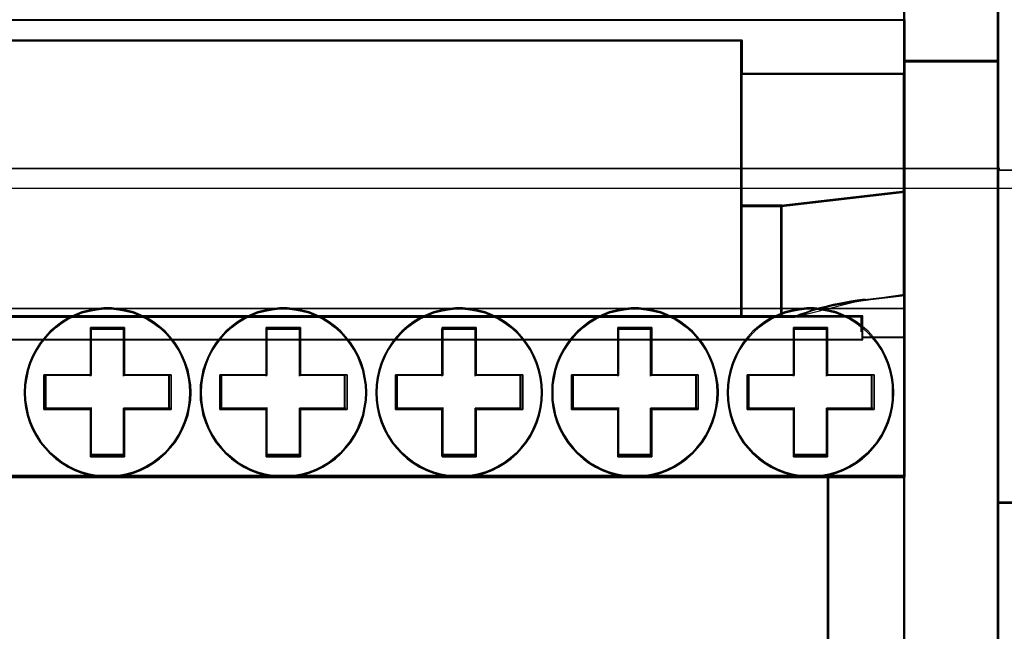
# Model space of a CAD drawing. Header units: millimetres. Extents: x 203 to 3426, y 719 to 2381.
# Tile 150 of 185: x 3364.9 to 3369.24, y 2292.09 to 2294.78. Entities that reach past the tile are written whole.
import ezdxf

# ---------------------------------------------------------------- set-up
doc = ezdxf.new("R2010")
doc.units = ezdxf.units.MM
doc.layers.add('45', color=7, linetype='Continuous')
doc.layers.add('E_Legrand_obudowy', color=7, linetype='Continuous')

# ---------------------------------------------------------------- blocks, each defined once
blk = doc.blocks.new('XL3 160 wnękowa 6x24M')
at = {"layer": 'E_Legrand_obudowy'}
blk.add_lwpolyline([(-215.641, -325.091), (215.545, -325.091), (215.545, -370.033), (-215.641, -370.033), (-215.641, -325.091)], dxfattribs=at)
blk = doc.blocks.new('BR 4P-10 125A (400408)')
at = {"layer": '45', "color": 59}
for points in [[(101.685, 27.089), (105.727, 27.089), (105.727, 44.173), (105.727, 47.987), (101.685, 47.987), (101.685, 44.173), (101.685, 37.312), (101.685, 36.039), (101.685, 28.915), (101.685, 28.821), (101.685, 27.089)], [(101.714, 27.118), (105.699, 27.118), (105.699, 44.155), (105.699, 47.958), (101.714, 47.958), (101.714, 44.155), (101.714, 37.313), (101.714, 36.043), (101.714, 28.939), (101.714, 28.845), (101.714, 27.118)], [(4.083, 26.569), (11.019, 26.569), (11.019, 27.783), (11.019, 27.993), (94.814, 27.993), (94.814, 27.783), (94.814, 26.569), (101.73, 26.569), (101.73, 22.338), (101.743, 22.338), (101.743, 23.728), (101.743, 27.132), (101.743, 28.875), (4.017, 28.875), (4.017, 27.132), (4.017, 23.728), (4.017, 22.338), (4.083, 22.338), (4.083, 26.569)], [(4.112, 26.56), (11.043, 26.56), (11.043, 27.763), (11.043, 27.972), (94.791, 27.972), (94.791, 27.763), (94.791, 26.56), (101.703, 26.56), (101.703, 22.365), (101.716, 22.365), (101.716, 23.743), (101.716, 27.118), (101.716, 28.846), (4.046, 28.846), (4.046, 27.118), (4.046, 23.743), (4.046, 22.365), (4.112, 22.365), (4.112, 26.56)], [(11.015, 20.95), (11.015, 16.33), (11.015, 16.229), (94.818, 16.229), (94.818, 16.33), (94.818, 20.95), (94.818, 21.659), (94.818, 23.01), (94.818, 26.583), (94.818, 27.792), (94.818, 28.002), (11.015, 28.002), (11.015, 27.792), (11.015, 26.583), (11.015, 23.01), (11.015, 21.659), (11.015, 20.95)], [(11.044, 20.956), (11.044, 16.358), (11.044, 16.257), (94.791, 16.257), (94.791, 16.358), (94.791, 20.956), (94.791, 21.661), (94.791, 23.006), (94.791, 26.561), (94.791, 27.764), (94.791, 27.973), (11.044, 27.973), (11.044, 27.764), (11.044, 26.561), (11.044, 23.006), (11.044, 21.661), (11.044, 20.956)], [(101.685, -27.073), (105.727, -27.073), (105.727, -23.709), (105.727, -21.422), (105.727, 21.482), (105.727, 23.769), (105.727, 27.147), (101.685, 27.147), (101.685, 23.769), (101.685, 22.39), (101.685, 21.482), (101.685, 15.4), (101.685, 9.473), (101.685, -3.505), (101.685, -10.502), (101.685, -16.429), (101.685, -21.422), (101.685, -23.628), (101.685, -23.709), (101.685, -26.07), (101.685, -27.073)], [(101.714, -27.044), (105.699, -27.044), (105.699, -23.684), (105.699, -21.399), (105.699, 21.461), (105.699, 23.746), (105.699, 27.12), (101.714, 27.12), (101.714, 23.746), (101.714, 22.368), (101.714, 21.461), (101.714, 15.385), (101.714, 9.464), (101.714, -3.501), (101.714, -10.491), (101.714, -16.412), (101.714, -21.399), (101.714, -23.603), (101.714, -23.684), (101.714, -26.043), (101.714, -27.044)], [(96.473, 20.926), (101.73, 21.537), (101.73, 22.352), (101.73, 26.59), (94.761, 26.59), (94.761, 22.997), (94.761, 21.639), (94.761, 20.926), (96.473, 20.926)], [(96.488, 20.955), (101.702, 21.56), (101.702, 22.366), (101.702, 26.561), (94.789, 26.561), (94.789, 23.005), (94.789, 21.661), (94.789, 20.955), (96.488, 20.955)], [(98.057, 16.581), (97.762, 16.499), (97.508, 16.404), (97.254, 16.323), (97.04, 16.235), (99.916, 16.235), (99.916, 15.605), (99.916, 15.354), (101.743, 15.354), (101.743, 21.48), (101.743, 22.395), (101.729, 22.395), (101.729, 21.582), (101.729, 17.143), (100.03, 16.946), (99.682, 16.899), (99.341, 16.845), (99, 16.784), (98.672, 16.73), (98.358, 16.648), (98.057, 16.581)], [(98.073, 16.599), (97.782, 16.519), (97.531, 16.424), (97.28, 16.344), (97.068, 16.256), (99.911, 16.256), (99.911, 15.631), (99.911, 15.383), (101.716, 15.383), (101.716, 21.459), (101.716, 22.367), (101.703, 22.367), (101.703, 21.56), (101.703, 17.157), (100.024, 16.962), (99.68, 16.915), (99.343, 16.861), (99.005, 16.801), (98.681, 16.747), (98.371, 16.666), (98.073, 16.599)], [(97.769, 16.494), (98.063, 16.575), (98.363, 16.643), (98.677, 16.725), (99.005, 16.779), (99.345, 16.84), (99.686, 16.894), (100.033, 16.942), (101.73, 17.139), (101.73, 21.589), (96.459, 20.977), (96.459, 16.229), (97.047, 16.229), (97.261, 16.317), (97.515, 16.398), (97.769, 16.494)], [(97.782, 16.519), (98.073, 16.6), (98.37, 16.667), (98.681, 16.748), (99.005, 16.802), (99.342, 16.862), (99.679, 16.916), (100.023, 16.963), (101.702, 17.158), (101.702, 21.56), (96.486, 20.955), (96.486, 16.257), (97.068, 16.257), (97.279, 16.345), (97.531, 16.425), (97.782, 16.519)], [(96.517, 16.229), (96.517, 20.985), (94.761, 20.985), (94.761, 16.331), (94.761, 16.229), (96.517, 16.229)], [(96.488, 16.257), (96.488, 20.956), (94.789, 20.956), (94.789, 16.358), (94.789, 16.257), (96.488, 16.257)], [(4.017, 9.433), (101.743, 9.433), (101.743, 16.597), (99.938, 16.597), (5.822, 16.597), (4.017, 16.597), (4.017, 9.433)], [(64.637, 11.446), (64.786, 11.164), (64.954, 10.896), (65.164, 10.642), (65.38, 10.409), (65.623, 10.196), (65.872, 10.004), (66.142, 9.839), (66.433, 9.695), (66.73, 9.585), (67.04, 9.502), (67.344, 9.441), (67.668, 9.406), (67.985, 9.406), (68.309, 9.441), (68.613, 9.502), (68.924, 9.585), (69.221, 9.695), (69.504, 9.839), (69.781, 10.004), (70.031, 10.196), (70.274, 10.409), (70.49, 10.642), (70.699, 10.896), (70.868, 11.164), (71.016, 11.446), (71.145, 11.748), (71.246, 12.057), (71.313, 12.373), (71.361, 12.689), (71.374, 13.011), (71.361, 13.341), (71.313, 13.65), (71.246, 13.966), (71.145, 14.282), (71.016, 14.584), (70.868, 14.866), (70.699, 15.126), (70.49, 15.387), (70.274, 15.621), (70.031, 15.827), (69.781, 16.026), (69.504, 16.191), (69.221, 16.328), (68.924, 16.445), (68.613, 16.527), (68.309, 16.582), (67.985, 16.617), (67.668, 16.617), (67.344, 16.582), (67.04, 16.527), (66.73, 16.445), (66.433, 16.328), (66.142, 16.191), (65.872, 16.026), (65.623, 15.827), (65.38, 15.621), (65.164, 15.387), (64.954, 15.126), (64.786, 14.866), (64.637, 14.584), (64.509, 14.282), (64.408, 13.966), (64.34, 13.65), (64.293, 13.341), (64.279, 13.011), (64.293, 12.689), (64.34, 12.373), (64.408, 12.057), (64.509, 11.748), (64.637, 11.446)], [(70.828, 11.188), (70.661, 10.924), (70.455, 10.673), (70.242, 10.443), (70.002, 10.232), (69.755, 10.043), (69.482, 9.88), (69.202, 9.738), (68.909, 9.629), (68.603, 9.548), (68.303, 9.487), (67.983, 9.453), (67.67, 9.453), (67.35, 9.487), (67.051, 9.548), (66.744, 9.629), (66.451, 9.738), (66.165, 9.88), (65.898, 10.043), (65.652, 10.232), (65.412, 10.443), (65.199, 10.673), (64.992, 10.924), (64.826, 11.188), (64.679, 11.466), (64.552, 11.764), (64.452, 12.069), (64.386, 12.381), (64.339, 12.693), (64.326, 13.011), (64.339, 13.337), (64.386, 13.642), (64.452, 13.954), (64.552, 14.265), (64.679, 14.564), (64.826, 14.842), (64.992, 15.099), (65.199, 15.357), (65.412, 15.587), (65.652, 15.79), (65.898, 15.987), (66.165, 16.15), (66.451, 16.285), (66.744, 16.4), (67.051, 16.482), (67.35, 16.536), (67.67, 16.57), (67.983, 16.57), (68.303, 16.536), (68.603, 16.482), (68.909, 16.4), (69.202, 16.285), (69.482, 16.15), (69.755, 15.987), (70.002, 15.79), (70.242, 15.587), (70.455, 15.357), (70.661, 15.099), (70.828, 14.842), (70.975, 14.564), (71.101, 14.265), (71.201, 13.954), (71.268, 13.642), (71.314, 13.337), (71.328, 13.011), (71.314, 12.693), (71.268, 12.381), (71.201, 12.069), (71.101, 11.764), (70.975, 11.466), (70.828, 11.188)], [(72.11, 11.446), (72.259, 11.164), (72.434, 10.896), (72.637, 10.642), (72.853, 10.409), (73.096, 10.196), (73.346, 10.004), (73.623, 9.839), (73.906, 9.695), (74.203, 9.585), (74.514, 9.502), (74.824, 9.441), (75.141, 9.406), (75.465, 9.406), (75.783, 9.441), (76.093, 9.502), (76.397, 9.585), (76.694, 9.695), (76.984, 9.839), (77.254, 10.004), (77.511, 10.196), (77.747, 10.409), (77.963, 10.642), (78.172, 10.896), (78.341, 11.164), (78.489, 11.446), (78.618, 11.748), (78.719, 12.057), (78.786, 12.373), (78.834, 12.689), (78.847, 13.011), (78.834, 13.341), (78.786, 13.65), (78.719, 13.966), (78.618, 14.282), (78.489, 14.584), (78.341, 14.866), (78.172, 15.126), (77.963, 15.387), (77.747, 15.621), (77.511, 15.827), (77.254, 16.026), (76.984, 16.191), (76.694, 16.328), (76.397, 16.445), (76.093, 16.527), (75.783, 16.582), (75.465, 16.617), (75.141, 16.617), (74.824, 16.582), (74.514, 16.527), (74.203, 16.445), (73.906, 16.328), (73.623, 16.191), (73.346, 16.026), (73.096, 15.827), (72.853, 15.621), (72.637, 15.387), (72.434, 15.126), (72.259, 14.866), (72.11, 14.584), (71.989, 14.282), (71.881, 13.966), (71.813, 13.65), (71.766, 13.341), (71.759, 13.011), (71.766, 12.689), (71.813, 12.373), (71.881, 12.057), (71.989, 11.748), (72.11, 11.446)], [(78.134, 10.924), (77.928, 10.673), (77.715, 10.443), (77.482, 10.232), (77.229, 10.043), (76.962, 9.88), (76.676, 9.738), (76.383, 9.629), (76.083, 9.548), (75.776, 9.487), (75.463, 9.453), (75.143, 9.453), (74.83, 9.487), (74.524, 9.548), (74.218, 9.629), (73.924, 9.738), (73.645, 9.88), (73.371, 10.043), (73.125, 10.232), (72.885, 10.443), (72.672, 10.673), (72.472, 10.924), (72.299, 11.188), (72.152, 11.466), (72.033, 11.764), (71.926, 12.069), (71.859, 12.381), (71.813, 12.693), (71.806, 13.011), (71.813, 13.337), (71.859, 13.642), (71.926, 13.954), (72.033, 14.265), (72.152, 14.564), (72.299, 14.842), (72.472, 15.099), (72.672, 15.357), (72.885, 15.587), (73.125, 15.79), (73.371, 15.987), (73.645, 16.15), (73.924, 16.285), (74.218, 16.4), (74.524, 16.482), (74.83, 16.536), (75.143, 16.57), (75.463, 16.57), (75.776, 16.536), (76.083, 16.482), (76.383, 16.4), (76.676, 16.285), (76.962, 16.15), (77.229, 15.987), (77.482, 15.79), (77.715, 15.587), (77.928, 15.357), (78.134, 15.099), (78.301, 14.842), (78.448, 14.564), (78.574, 14.265), (78.674, 13.954), (78.741, 13.642), (78.787, 13.337), (78.801, 13.011), (78.787, 12.693), (78.741, 12.381), (78.674, 12.069), (78.574, 11.764), (78.448, 11.466), (78.301, 11.188), (78.134, 10.924)], [(79.59, 11.446), (79.739, 11.164), (79.907, 10.896), (80.117, 10.642), (80.333, 10.409), (80.569, 10.196), (80.826, 10.004), (81.096, 9.839), (81.386, 9.695), (81.683, 9.585), (81.987, 9.502), (82.297, 9.441), (82.621, 9.406), (82.938, 9.406), (83.256, 9.441), (83.566, 9.502), (83.877, 9.585), (84.174, 9.695), (84.457, 9.839), (84.734, 10.004), (84.984, 10.196), (85.227, 10.409), (85.443, 10.642), (85.645, 10.896), (85.821, 11.164), (85.969, 11.446), (86.091, 11.748), (86.199, 12.057), (86.266, 12.373), (86.313, 12.689), (86.32, 13.011), (86.313, 13.341), (86.266, 13.65), (86.199, 13.966), (86.091, 14.282), (85.969, 14.584), (85.821, 14.866), (85.645, 15.126), (85.443, 15.387), (85.227, 15.621), (84.984, 15.827), (84.734, 16.026), (84.457, 16.191), (84.174, 16.328), (83.877, 16.445), (83.566, 16.527), (83.256, 16.582), (82.938, 16.617), (82.621, 16.617), (82.297, 16.582), (81.987, 16.527), (81.683, 16.445), (81.386, 16.328), (81.096, 16.191), (80.826, 16.026), (80.569, 15.827), (80.333, 15.621), (80.117, 15.387), (79.907, 15.126), (79.739, 14.866), (79.59, 14.584), (79.462, 14.282), (79.361, 13.966), (79.293, 13.65), (79.246, 13.341), (79.232, 13.011), (79.246, 12.689), (79.293, 12.373), (79.361, 12.057), (79.462, 11.748), (79.59, 11.446)], [(85.609, 10.924), (85.409, 10.673), (85.196, 10.443), (84.956, 10.232), (84.71, 10.043), (84.436, 9.88), (84.157, 9.738), (83.863, 9.629), (83.557, 9.548), (83.25, 9.487), (82.937, 9.453), (82.624, 9.453), (82.304, 9.487), (81.998, 9.548), (81.698, 9.629), (81.405, 9.738), (81.118, 9.88), (80.852, 10.043), (80.598, 10.232), (80.365, 10.443), (80.152, 10.673), (79.945, 10.924), (79.779, 11.188), (79.632, 11.466), (79.506, 11.764), (79.406, 12.069), (79.339, 12.381), (79.292, 12.693), (79.279, 13.011), (79.292, 13.337), (79.339, 13.642), (79.406, 13.954), (79.506, 14.265), (79.632, 14.564), (79.779, 14.842), (79.945, 15.099), (80.152, 15.357), (80.365, 15.587), (80.598, 15.79), (80.852, 15.987), (81.118, 16.15), (81.405, 16.285), (81.698, 16.4), (81.998, 16.482), (82.304, 16.536), (82.624, 16.57), (82.937, 16.57), (83.25, 16.536), (83.557, 16.482), (83.863, 16.4), (84.157, 16.285), (84.436, 16.15), (84.71, 15.987), (84.956, 15.79), (85.196, 15.587), (85.409, 15.357), (85.609, 15.099), (85.782, 14.842), (85.929, 14.564), (86.049, 14.265), (86.156, 13.954), (86.222, 13.642), (86.269, 13.337), (86.275, 13.011), (86.269, 12.693), (86.222, 12.381), (86.156, 12.069), (86.049, 11.764), (85.929, 11.466), (85.782, 11.188), (85.609, 10.924)], [(87.064, 11.446), (87.212, 11.164), (87.388, 10.896), (87.59, 10.642), (87.806, 10.409), (88.049, 10.196), (88.299, 10.004), (88.576, 9.839), (88.859, 9.695), (89.156, 9.585), (89.467, 9.502), (89.77, 9.441), (90.094, 9.406), (90.412, 9.406), (90.736, 9.441), (91.04, 9.502), (91.35, 9.585), (91.647, 9.695), (91.937, 9.839), (92.207, 10.004), (92.457, 10.196), (92.7, 10.409), (92.916, 10.642), (93.125, 10.896), (93.294, 11.164), (93.443, 11.446), (93.571, 11.748), (93.672, 12.057), (93.74, 12.373), (93.787, 12.689), (93.8, 13.011), (93.787, 13.341), (93.74, 13.65), (93.672, 13.966), (93.571, 14.282), (93.443, 14.584), (93.294, 14.866), (93.125, 15.126), (92.916, 15.387), (92.7, 15.621), (92.457, 15.827), (92.207, 16.026), (91.937, 16.191), (91.647, 16.328), (91.35, 16.445), (91.04, 16.527), (90.736, 16.582), (90.412, 16.617), (90.094, 16.617), (89.77, 16.582), (89.467, 16.527), (89.156, 16.445), (88.859, 16.328), (88.576, 16.191), (88.299, 16.026), (88.049, 15.827), (87.806, 15.621), (87.59, 15.387), (87.388, 15.126), (87.212, 14.866), (87.064, 14.584), (86.935, 14.282), (86.834, 13.966), (86.767, 13.65), (86.719, 13.341), (86.713, 13.011), (86.719, 12.689), (86.767, 12.373), (86.834, 12.057), (86.935, 11.748), (87.064, 11.446)], [(92.668, 10.443), (92.428, 10.232), (92.182, 10.043), (91.915, 9.88), (91.629, 9.738), (91.336, 9.629), (91.029, 9.548), (90.729, 9.487), (90.41, 9.453), (90.097, 9.453), (89.777, 9.487), (89.477, 9.548), (89.171, 9.629), (88.878, 9.738), (88.598, 9.88), (88.325, 10.043), (88.078, 10.232), (87.838, 10.443), (87.625, 10.673), (87.425, 10.924), (87.252, 11.188), (87.106, 11.466), (86.979, 11.764), (86.879, 12.069), (86.812, 12.381), (86.766, 12.693), (86.759, 13.011), (86.766, 13.337), (86.812, 13.642), (86.879, 13.954), (86.979, 14.265), (87.106, 14.564), (87.252, 14.842), (87.425, 15.099), (87.625, 15.357), (87.838, 15.587), (88.078, 15.79), (88.325, 15.987), (88.598, 16.15), (88.878, 16.285), (89.171, 16.4), (89.477, 16.482), (89.777, 16.536), (90.097, 16.57), (90.41, 16.57), (90.729, 16.536), (91.029, 16.482), (91.336, 16.4), (91.629, 16.285), (91.915, 16.15), (92.182, 15.987), (92.428, 15.79), (92.668, 15.587), (92.881, 15.357), (93.088, 15.099), (93.254, 14.842), (93.401, 14.564), (93.527, 14.265), (93.627, 13.954), (93.694, 13.642), (93.74, 13.337), (93.754, 13.011), (93.74, 12.693), (93.694, 12.381), (93.627, 12.069), (93.527, 11.764), (93.401, 11.466), (93.254, 11.188), (93.088, 10.924), (92.881, 10.673), (92.668, 10.443)], [(94.531, 11.446), (94.679, 11.164), (94.848, 10.896), (95.057, 10.642), (95.273, 10.409), (95.51, 10.196), (95.766, 10.004), (96.036, 9.839), (96.326, 9.695), (96.623, 9.585), (96.927, 9.502), (97.238, 9.441), (97.562, 9.406), (97.879, 9.406), (98.196, 9.441), (98.507, 9.502), (98.817, 9.585), (99.114, 9.695), (99.398, 9.839), (99.675, 10.004), (99.924, 10.196), (100.167, 10.409), (100.383, 10.642), (100.586, 10.896), (100.761, 11.164), (100.91, 11.446), (101.031, 11.748), (101.139, 12.057), (101.207, 12.373), (101.254, 12.689), (101.261, 13.011), (101.254, 13.341), (101.207, 13.65), (101.139, 13.966), (101.031, 14.282), (100.91, 14.584), (100.761, 14.866), (100.586, 15.126), (100.383, 15.387), (100.167, 15.621), (99.924, 15.827), (99.675, 16.026), (99.398, 16.191), (99.114, 16.328), (98.817, 16.445), (98.507, 16.527), (98.196, 16.582), (97.879, 16.617), (97.562, 16.617), (97.238, 16.582), (96.927, 16.527), (96.623, 16.445), (96.326, 16.328), (96.036, 16.191), (95.766, 16.026), (95.51, 15.827), (95.273, 15.621), (95.057, 15.387), (94.848, 15.126), (94.679, 14.866), (94.531, 14.584), (94.403, 14.282), (94.301, 13.966), (94.234, 13.65), (94.187, 13.341), (94.173, 13.011), (94.187, 12.689), (94.234, 12.373), (94.301, 12.057), (94.403, 11.748), (94.531, 11.446)], [(101.161, 12.381), (101.094, 12.069), (100.988, 11.764), (100.868, 11.466), (100.721, 11.188), (100.548, 10.924), (100.348, 10.673), (100.135, 10.443), (99.895, 10.232), (99.648, 10.043), (99.375, 9.88), (99.095, 9.738), (98.802, 9.629), (98.496, 9.548), (98.189, 9.487), (97.876, 9.453), (97.563, 9.453), (97.243, 9.487), (96.936, 9.548), (96.637, 9.629), (96.343, 9.738), (96.057, 9.88), (95.79, 10.043), (95.537, 10.232), (95.304, 10.443), (95.091, 10.673), (94.884, 10.924), (94.718, 11.188), (94.571, 11.466), (94.444, 11.764), (94.344, 12.069), (94.278, 12.381), (94.231, 12.693), (94.218, 13.011), (94.231, 13.337), (94.278, 13.642), (94.344, 13.954), (94.444, 14.265), (94.571, 14.564), (94.718, 14.842), (94.884, 15.099), (95.091, 15.357), (95.304, 15.587), (95.537, 15.79), (95.79, 15.987), (96.057, 16.15), (96.343, 16.285), (96.637, 16.4), (96.936, 16.482), (97.243, 16.536), (97.563, 16.57), (97.876, 16.57), (98.189, 16.536), (98.496, 16.482), (98.802, 16.4), (99.095, 16.285), (99.375, 16.15), (99.648, 15.987), (99.895, 15.79), (100.135, 15.587), (100.348, 15.357), (100.548, 15.099), (100.721, 14.842), (100.868, 14.564), (100.988, 14.265), (101.094, 13.954), (101.161, 13.642), (101.208, 13.337), (101.214, 13.011), (101.208, 12.693), (101.161, 12.381)], [(5.821, 15.26), (99.939, 15.26), (99.939, 15.36), (99.939, 15.624), (99.939, 16.286), (97.096, 16.286), (96.514, 16.286), (94.815, 16.286), (11.018, 16.286), (9.305, 16.286), (8.73, 16.286), (5.821, 16.286), (5.821, 15.624), (5.821, 15.36), (5.821, 15.26)], [(5.85, 15.289), (99.912, 15.289), (99.912, 15.383), (99.912, 15.633), (99.912, 16.259), (97.07, 16.259), (96.489, 16.259), (94.791, 16.259), (11.043, 16.259), (9.332, 16.259), (8.757, 16.259), (5.85, 16.259), (5.85, 15.633), (5.85, 15.383), (5.85, 15.289)], [(67.103, 12.299), (65.118, 12.299), (65.118, 13.765), (67.103, 13.765), (67.103, 15.776), (68.551, 15.776), (68.551, 13.765), (70.529, 13.765), (70.529, 12.299), (68.551, 12.299), (68.551, 10.274), (67.103, 10.274), (67.103, 12.299)], [(70.529, 12.299), (70.529, 13.765), (68.551, 13.765), (68.551, 15.776), (67.103, 15.776), (67.103, 13.765), (65.118, 13.765), (65.118, 12.299), (67.103, 12.299), (67.103, 10.274), (68.551, 10.274), (68.551, 12.299), (70.529, 12.299)], [(70.455, 12.319), (70.455, 13.744), (68.531, 13.744), (68.531, 15.701), (67.123, 15.701), (67.123, 13.744), (65.193, 13.744), (65.193, 12.319), (67.123, 12.319), (67.123, 10.349), (68.531, 10.349), (68.531, 12.319), (70.455, 12.319)], [(74.576, 12.299), (72.598, 12.299), (72.598, 13.765), (74.576, 13.765), (74.576, 15.776), (76.031, 15.776), (76.031, 13.765), (78.009, 13.765), (78.009, 12.299), (76.031, 12.299), (76.031, 10.274), (74.576, 10.274), (74.576, 12.299)], [(78.009, 12.299), (78.009, 13.765), (76.031, 13.765), (76.031, 15.776), (74.576, 15.776), (74.576, 13.765), (72.598, 13.765), (72.598, 12.299), (74.576, 12.299), (74.576, 10.274), (76.031, 10.274), (76.031, 12.299), (78.009, 12.299)], [(77.933, 12.319), (77.933, 13.744), (76.01, 13.744), (76.01, 15.701), (74.596, 15.701), (74.596, 13.744), (72.673, 13.744), (72.673, 12.319), (74.596, 12.319), (74.596, 10.349), (76.01, 10.349), (76.01, 12.319), (77.933, 12.319)], [(83.504, 12.299), (83.504, 10.274), (82.056, 10.274), (82.056, 12.299), (80.071, 12.299), (80.071, 13.765), (82.056, 13.765), (82.056, 15.776), (83.504, 15.776), (83.504, 13.765), (85.482, 13.765), (85.482, 12.299), (83.504, 12.299)], [(85.482, 12.299), (85.482, 13.765), (83.504, 13.765), (83.504, 15.776), (82.056, 15.776), (82.056, 13.765), (80.071, 13.765), (80.071, 12.299), (82.056, 12.299), (82.056, 10.274), (83.504, 10.274), (83.504, 12.299), (85.482, 12.299)], [(85.408, 12.319), (85.408, 13.744), (83.485, 13.744), (83.485, 15.701), (82.076, 15.701), (82.076, 13.744), (80.146, 13.744), (80.146, 12.319), (82.076, 12.319), (82.076, 10.349), (83.485, 10.349), (83.485, 12.319), (85.408, 12.319)], [(90.971, 12.299), (90.971, 10.274), (89.53, 10.274), (89.53, 12.299), (87.551, 12.299), (87.551, 13.765), (89.53, 13.765), (89.53, 15.776), (90.971, 15.776), (90.971, 13.765), (92.949, 13.765), (92.949, 12.299), (90.971, 12.299)], [(92.949, 12.299), (92.949, 13.765), (90.971, 13.765), (90.971, 15.776), (89.53, 15.776), (89.53, 13.765), (87.551, 13.765), (87.551, 12.299), (89.53, 12.299), (89.53, 10.274), (90.971, 10.274), (90.971, 12.299), (92.949, 12.299)], [(92.874, 12.319), (92.874, 13.744), (90.951, 13.744), (90.951, 15.701), (89.55, 15.701), (89.55, 13.744), (87.626, 13.744), (87.626, 12.319), (89.55, 12.319), (89.55, 10.349), (90.951, 10.349), (90.951, 12.319), (92.874, 12.319)], [(98.444, 12.299), (98.444, 10.274), (97.003, 10.274), (97.003, 12.299), (95.024, 12.299), (95.024, 13.765), (97.003, 13.765), (97.003, 15.776), (98.444, 15.776), (98.444, 13.765), (100.422, 13.765), (100.422, 12.299), (98.444, 12.299)], [(97.003, 12.299), (97.003, 10.274), (98.444, 10.274), (98.444, 12.299), (100.422, 12.299), (100.422, 13.765), (98.444, 13.765), (98.444, 15.776), (97.003, 15.776), (97.003, 13.765), (95.024, 13.765), (95.024, 12.299), (97.003, 12.299)], [(97.023, 12.319), (97.023, 10.349), (98.424, 10.349), (98.424, 12.319), (100.347, 12.319), (100.347, 13.744), (98.424, 13.744), (98.424, 15.701), (97.023, 15.701), (97.023, 13.744), (95.099, 13.744), (95.099, 12.319), (97.023, 12.319)]]:
    blk.add_lwpolyline(points, close=True, dxfattribs=at)
at = {"layer": '45', "color": 139}
for points in [[(101.685, 44.184), (101.685, 27.089), (101.685, 44.184)], [(105.67, 44.184), (105.67, 27.089), (105.67, 44.184)], [(101.743, 28.875), (4.017, 28.875), (101.743, 28.875)], [(101.743, 28.875), (4.017, 28.875), (101.743, 28.875)], [(94.818, 28.002), (11.015, 28.002), (94.818, 28.002)], [(94.761, 27.734), (94.761, 28.002), (94.761, 27.734)], [(94.761, 27.793), (94.761, 22.976), (94.761, 27.793)], [(101.685, 27.147), (101.685, 23.714), (101.685, 27.147)], [(101.685, 27.147), (105.727, 27.147), (101.685, 27.147)], [(105.67, 27.147), (105.67, 23.714), (105.67, 27.147)], [(94.761, 26.59), (101.73, 26.59), (94.761, 26.59)], [(101.671, 26.59), (101.671, 21.531), (101.671, 26.59)], [(101.685, 23.773), (101.685, 21.429), (101.685, 23.773)], [(105.67, 23.773), (105.67, 21.429), (105.67, 23.773)], [(94.761, 21.632), (94.761, 23.035), (94.761, 21.632)], [(101.743, 22.395), (101.671, 22.395), (101.743, 22.395)], [(94.761, 21.689), (94.761, 20.926), (94.761, 21.689)], [(101.73, 21.589), (96.459, 20.926), (101.73, 21.589)], [(101.671, 21.589), (101.671, 17.129), (101.671, 21.589)], [(101.685, 21.488), (101.685, -21.427), (101.685, 21.488)], [(105.67, 21.488), (105.67, -21.427), (105.67, 21.488)], [(94.761, 20.985), (94.761, 16.329), (94.761, 20.985)], [(96.517, 20.985), (94.761, 20.985), (96.517, 20.985)], [(96.459, 20.985), (96.459, 16.229), (96.459, 20.985)], [(101.73, 17.188), (99.994, 16.933), (101.73, 17.188)], [(100.051, 16.992), (99.701, 16.941), (99.358, 16.883), (99.014, 16.818), (98.684, 16.759), (98.367, 16.672), (98.064, 16.599), (97.767, 16.512), (97.511, 16.41), (97.255, 16.323), (97.04, 16.229), (100.051, 16.992)], [(5.821, 16.597), (99.939, 16.597), (5.821, 16.597)], [(71.328, 13.011), (71.314, 13.337), (71.268, 13.642), (71.201, 13.954), (71.101, 14.265), (70.975, 14.564), (70.828, 14.842), (70.661, 15.099), (70.455, 15.357), (70.242, 15.587), (70.002, 15.79), (69.755, 15.987), (69.482, 16.15), (69.202, 16.285), (68.909, 16.4), (68.603, 16.482), (68.303, 16.536), (67.983, 16.57), (67.67, 16.57), (67.35, 16.536), (67.051, 16.482), (66.744, 16.4), (66.451, 16.285), (66.165, 16.15), (65.898, 15.987), (65.652, 15.79), (65.412, 15.587), (65.199, 15.357), (64.992, 15.099), (64.826, 14.842), (64.679, 14.564), (64.552, 14.265), (64.452, 13.954), (64.386, 13.642), (64.339, 13.337), (64.326, 13.011), (64.339, 12.693), (64.386, 12.381), (64.452, 12.069), (64.552, 11.764), (64.679, 11.466), (64.826, 11.188), (64.992, 10.924), (65.199, 10.673), (65.412, 10.443), (65.652, 10.232), (65.898, 10.043), (66.165, 9.88), (66.451, 9.738), (66.744, 9.629), (67.051, 9.548), (67.35, 9.487), (67.67, 9.453), (67.983, 9.453), (68.303, 9.487), (68.603, 9.548), (68.909, 9.629), (69.202, 9.738), (69.482, 9.88), (69.755, 10.043), (70.002, 10.232), (70.242, 10.443), (70.455, 10.673), (70.661, 10.924), (70.828, 11.188), (70.975, 11.466), (71.101, 11.764), (71.201, 12.069), (71.268, 12.381), (71.314, 12.693), (71.328, 13.011)], [(78.801, 13.011), (78.787, 13.337), (78.741, 13.642), (78.674, 13.954), (78.574, 14.265), (78.448, 14.564), (78.301, 14.842), (78.134, 15.099), (77.928, 15.357), (77.715, 15.587), (77.482, 15.79), (77.229, 15.987), (76.962, 16.15), (76.676, 16.285), (76.383, 16.4), (76.083, 16.482), (75.776, 16.536), (75.463, 16.57), (75.143, 16.57), (74.83, 16.536), (74.524, 16.482), (74.218, 16.4), (73.924, 16.285), (73.645, 16.15), (73.371, 15.987), (73.125, 15.79), (72.885, 15.587), (72.672, 15.357), (72.472, 15.099), (72.299, 14.842), (72.152, 14.564), (72.033, 14.265), (71.926, 13.954), (71.859, 13.642), (71.813, 13.337), (71.806, 13.011), (71.813, 12.693), (71.859, 12.381), (71.926, 12.069), (72.033, 11.764), (72.152, 11.466), (72.299, 11.188), (72.472, 10.924), (72.672, 10.673), (72.885, 10.443), (73.125, 10.232), (73.371, 10.043), (73.645, 9.88), (73.924, 9.738), (74.218, 9.629), (74.524, 9.548), (74.83, 9.487), (75.143, 9.453), (75.463, 9.453), (75.776, 9.487), (76.083, 9.548), (76.383, 9.629), (76.676, 9.738), (76.962, 9.88), (77.229, 10.043), (77.482, 10.232), (77.715, 10.443), (77.928, 10.673), (78.134, 10.924), (78.301, 11.188), (78.448, 11.466), (78.574, 11.764), (78.674, 12.069), (78.741, 12.381), (78.787, 12.693), (78.801, 13.011)], [(86.275, 13.011), (86.269, 13.337), (86.222, 13.642), (86.156, 13.954), (86.049, 14.265), (85.929, 14.564), (85.782, 14.842), (85.609, 15.099), (85.409, 15.357), (85.196, 15.587), (84.956, 15.79), (84.71, 15.987), (84.436, 16.15), (84.157, 16.285), (83.863, 16.4), (83.557, 16.482), (83.25, 16.536), (82.937, 16.57), (82.624, 16.57), (82.304, 16.536), (81.998, 16.482), (81.698, 16.4), (81.405, 16.285), (81.118, 16.15), (80.852, 15.987), (80.598, 15.79), (80.365, 15.587), (80.152, 15.357), (79.945, 15.099), (79.779, 14.842), (79.632, 14.564), (79.506, 14.265), (79.406, 13.954), (79.339, 13.642), (79.292, 13.337), (79.279, 13.011), (79.292, 12.693), (79.339, 12.381), (79.406, 12.069), (79.506, 11.764), (79.632, 11.466), (79.779, 11.188), (79.945, 10.924), (80.152, 10.673), (80.365, 10.443), (80.598, 10.232), (80.852, 10.043), (81.118, 9.88), (81.405, 9.738), (81.698, 9.629), (81.998, 9.548), (82.304, 9.487), (82.624, 9.453), (82.937, 9.453), (83.25, 9.487), (83.557, 9.548), (83.863, 9.629), (84.157, 9.738), (84.436, 9.88), (84.71, 10.043), (84.956, 10.232), (85.196, 10.443), (85.409, 10.673), (85.609, 10.924), (85.782, 11.188), (85.929, 11.466), (86.049, 11.764), (86.156, 12.069), (86.222, 12.381), (86.269, 12.693), (86.275, 13.011)], [(93.754, 13.011), (93.74, 13.337), (93.694, 13.642), (93.627, 13.954), (93.527, 14.265), (93.401, 14.564), (93.254, 14.842), (93.088, 15.099), (92.881, 15.357), (92.668, 15.587), (92.428, 15.79), (92.182, 15.987), (91.915, 16.15), (91.629, 16.285), (91.336, 16.4), (91.029, 16.482), (90.729, 16.536), (90.41, 16.57), (90.097, 16.57), (89.777, 16.536), (89.477, 16.482), (89.171, 16.4), (88.878, 16.285), (88.598, 16.15), (88.325, 15.987), (88.078, 15.79), (87.838, 15.587), (87.625, 15.357), (87.425, 15.099), (87.252, 14.842), (87.106, 14.564), (86.979, 14.265), (86.879, 13.954), (86.812, 13.642), (86.766, 13.337), (86.759, 13.011), (86.766, 12.693), (86.812, 12.381), (86.879, 12.069), (86.979, 11.764), (87.106, 11.466), (87.252, 11.188), (87.425, 10.924), (87.625, 10.673), (87.838, 10.443), (88.078, 10.232), (88.325, 10.043), (88.598, 9.88), (88.878, 9.738), (89.171, 9.629), (89.477, 9.548), (89.777, 9.487), (90.097, 9.453), (90.41, 9.453), (90.729, 9.487), (91.029, 9.548), (91.336, 9.629), (91.629, 9.738), (91.915, 9.88), (92.182, 10.043), (92.428, 10.232), (92.668, 10.443), (92.881, 10.673), (93.088, 10.924), (93.254, 11.188), (93.401, 11.466), (93.527, 11.764), (93.627, 12.069), (93.694, 12.381), (93.74, 12.693), (93.754, 13.011)], [(101.214, 13.011), (101.208, 13.337), (101.161, 13.642), (101.094, 13.954), (100.988, 14.265), (100.868, 14.564), (100.721, 14.842), (100.548, 15.099), (100.348, 15.357), (100.135, 15.587), (99.895, 15.79), (99.648, 15.987), (99.375, 16.15), (99.095, 16.285), (98.802, 16.4), (98.496, 16.482), (98.189, 16.536), (97.876, 16.57), (97.563, 16.57), (97.243, 16.536), (96.936, 16.482), (96.637, 16.4), (96.343, 16.285), (96.057, 16.15), (95.79, 15.987), (95.537, 15.79), (95.304, 15.587), (95.091, 15.357), (94.884, 15.099), (94.718, 14.842), (94.571, 14.564), (94.444, 14.265), (94.344, 13.954), (94.278, 13.642), (94.231, 13.337), (94.218, 13.011), (94.231, 12.693), (94.278, 12.381), (94.344, 12.069), (94.444, 11.764), (94.571, 11.466), (94.718, 11.188), (94.884, 10.924), (95.091, 10.673), (95.304, 10.443), (95.537, 10.232), (95.79, 10.043), (96.057, 9.88), (96.343, 9.738), (96.637, 9.629), (96.936, 9.548), (97.243, 9.487), (97.563, 9.453), (97.876, 9.453), (98.189, 9.487), (98.496, 9.548), (98.802, 9.629), (99.095, 9.738), (99.375, 9.88), (99.648, 10.043), (99.895, 10.232), (100.135, 10.443), (100.348, 10.673), (100.548, 10.924), (100.721, 11.188), (100.868, 11.466), (100.988, 11.764), (101.094, 12.069), (101.161, 12.381), (101.208, 12.693), (101.214, 13.011)], [(94.761, 16.389), (94.761, 16.229), (94.761, 16.389)], [(99.881, 16.597), (101.743, 16.597), (99.881, 16.597)], [(99.939, 16.286), (5.821, 16.286), (99.939, 16.286)], [(99.881, 15.604), (99.881, 16.286), (99.881, 15.604)], [(68.56, 15.729), (67.094, 15.729), (68.56, 15.729)], [(67.094, 15.729), (67.094, 13.714), (67.094, 15.729)], [(68.502, 13.714), (68.502, 15.729), (68.502, 13.714)], [(76.04, 15.729), (74.567, 15.729), (76.04, 15.729)], [(74.567, 15.729), (74.567, 13.714), (74.567, 15.729)], [(75.981, 13.714), (75.981, 15.729), (75.981, 13.714)], [(83.513, 15.729), (82.047, 15.729), (83.513, 15.729)], [(82.047, 15.729), (82.047, 13.714), (82.047, 15.729)], [(83.455, 13.714), (83.455, 15.729), (83.455, 13.714)], [(90.98, 15.729), (89.52, 15.729), (90.98, 15.729)], [(89.52, 15.729), (89.52, 13.714), (89.52, 15.729)], [(90.921, 13.714), (90.921, 15.729), (90.921, 13.714)], [(98.453, 15.729), (96.993, 15.729), (98.453, 15.729)], [(96.993, 15.729), (96.993, 13.714), (96.993, 15.729)], [(98.394, 13.714), (98.394, 15.729), (98.394, 13.714)], [(67.151, 13.773), (65.164, 13.773), (67.151, 13.773)], [(65.164, 13.773), (65.164, 12.289), (65.164, 13.773)], [(70.482, 13.773), (68.502, 13.773), (70.482, 13.773)], [(70.425, 12.289), (70.425, 13.773), (70.425, 12.289)], [(74.626, 13.773), (72.645, 13.773), (74.626, 13.773)], [(72.645, 13.773), (72.645, 12.289), (72.645, 13.773)], [(77.962, 13.773), (75.981, 13.773), (77.962, 13.773)], [(77.905, 12.289), (77.905, 13.773), (77.905, 12.289)], [(82.104, 13.773), (80.118, 13.773), (82.104, 13.773)], [(80.118, 13.773), (80.118, 12.289), (80.118, 13.773)], [(85.435, 13.773), (83.455, 13.773), (85.435, 13.773)], [(85.378, 12.289), (85.378, 13.773), (85.378, 12.289)], [(89.579, 13.773), (87.598, 13.773), (89.579, 13.773)], [(87.598, 13.773), (87.598, 12.289), (87.598, 13.773)], [(92.903, 13.773), (90.921, 13.773), (92.903, 13.773)], [(92.844, 12.289), (92.844, 13.773), (92.844, 12.289)], [(97.052, 13.773), (95.071, 13.773), (97.052, 13.773)], [(95.071, 13.773), (95.071, 12.289), (95.071, 13.773)], [(100.376, 13.773), (98.394, 13.773), (100.376, 13.773)], [(100.317, 12.289), (100.317, 13.773), (100.317, 12.289)], [(65.164, 12.349), (67.151, 12.349), (65.164, 12.349)], [(67.094, 12.349), (67.094, 10.321), (67.094, 12.349)], [(68.502, 10.321), (68.502, 12.349), (68.502, 10.321)], [(68.502, 12.349), (70.482, 12.349), (68.502, 12.349)], [(72.645, 12.349), (74.626, 12.349), (72.645, 12.349)], [(74.567, 12.349), (74.567, 10.321), (74.567, 12.349)], [(75.981, 10.321), (75.981, 12.349), (75.981, 10.321)], [(75.981, 12.349), (77.962, 12.349), (75.981, 12.349)], [(80.118, 12.349), (82.104, 12.349), (80.118, 12.349)], [(82.047, 12.349), (82.047, 10.321), (82.047, 12.349)], [(83.455, 10.321), (83.455, 12.349), (83.455, 10.321)], [(83.455, 12.349), (85.435, 12.349), (83.455, 12.349)], [(87.598, 12.349), (89.579, 12.349), (87.598, 12.349)], [(89.52, 12.349), (89.52, 10.321), (89.52, 12.349)], [(90.921, 10.321), (90.921, 12.349), (90.921, 10.321)], [(90.921, 12.349), (92.903, 12.349), (90.921, 12.349)], [(95.071, 12.349), (97.052, 12.349), (95.071, 12.349)], [(96.993, 12.349), (96.993, 10.321), (96.993, 12.349)], [(98.394, 10.321), (98.394, 12.349), (98.394, 10.321)], [(98.394, 12.349), (100.376, 12.349), (98.394, 12.349)], [(67.094, 10.38), (68.56, 10.38), (67.094, 10.38)], [(74.567, 10.38), (76.04, 10.38), (74.567, 10.38)], [(82.047, 10.38), (83.513, 10.38), (82.047, 10.38)], [(89.52, 10.38), (90.98, 10.38), (89.52, 10.38)], [(96.993, 10.38), (98.453, 10.38), (96.993, 10.38)], [(4.017, 9.493), (101.743, 9.493), (4.017, 9.493)], [(101.743, 9.399), (4.017, 9.399), (101.743, 9.399)], [(101.743, 9.399), (4.017, 9.399), (101.743, 9.399)], [(101.037, 9.466), (94.41, 9.466), (101.037, 9.466)], [(98.441, 9.493), (98.441, 0.669), (98.441, 9.493)]]:
    blk.add_lwpolyline(points, close=True, dxfattribs=at)
at = {"layer": '45', "color": 150}
for points in [[(105.67, 37.96), (105.67, 26.927), (105.67, 37.96)], [(105.67, 25.947), (105.67, 26.987), (105.67, 25.947)], [(105.67, 26.004), (105.67, 22.444), (105.67, 26.004)], [(-0.047, 22.55), (105.774, 22.55), (-0.047, 22.55)], [(105.67, 22.503), (105.67, 21.477), (105.67, 22.503)], [(105.67, 21.535), (105.67, -21.535), (105.67, 21.535)]]:
    blk.add_lwpolyline(points, close=True, dxfattribs=at)
at = {"layer": '45', "color": 59}
for points in [[(11.017, 2.077), (87.278, 2.077), (94.815, 2.077), (94.815, 1.867), (94.815, 0.669), (98.498, 0.669), (98.498, 9.493), (97.923, 9.493), (97.612, 9.493), (90.458, 9.493), (90.141, 9.493), (82.973, 9.493), (82.663, 9.493), (75.495, 9.493), (75.185, 9.493), (68.017, 9.493), (67.7, 9.493), (60.533, 9.493)], [(11.043, 2.096), (87.258, 2.096), (94.791, 2.096), (94.791, 1.888), (94.791, 0.698), (98.471, 0.698), (98.471, 9.464), (97.896, 9.464), (97.586, 9.464), (90.436, 9.464), (90.119, 9.464), (82.956, 9.464), (82.645, 9.464), (75.483, 9.464), (75.172, 9.464), (68.009, 9.464), (67.692, 9.464), (60.529, 9.464)]]:
    blk.add_lwpolyline(points, dxfattribs=at)
blk = doc.blocks.new('S304 TX3')
at = {"layer": '45', "color": 7}
for points in [[(35.981761, 41.02555), (17.978145, 41.02555), (-0.014334, 41.02555), (-0.014334, -41.02555), (17.978145, -41.02555), (35.981761, -41.02555), (53.990945, -41.02555), (71.983424, -41.02555), (71.983424, 41.02555), (53.990945, 41.02555), (35.981761, 41.02555)], [(1.014078, 12.541976), (1.014078, 22.247615), (-0.014334, 22.247615), (-0.014334, 8.088736), (0.761284, 8.088736), (0.761284, 8.711528), (0.761284, 9.389435), (0.761284, 12.530953), (1.014078, 12.541976)]]:
    blk.add_lwpolyline(points, close=True, dxfattribs=at)
at = {"layer": '45', "color": 139}
blk.add_lwpolyline([(35.981761, 41.02555), (17.978145, 41.02555), (-0.014334, 41.02555), (-0.014334, -41.02555), (17.978145, -41.02555), (35.981761, -41.02555), (53.990945, -41.02555), (71.983424, -41.02555), (71.983424, 41.02555), (53.990945, 41.02555), (35.981761, 41.02555)], close=True, dxfattribs=at)
at = {"layer": '45', "color": 59}
blk.add_lwpolyline([(35.981762, 41.011183), (17.985314, 41.011183), (0, 41.011183), (0, -41.011183), (17.985314, -41.011183), (35.981762, -41.011183), (53.983776, -41.011183), (71.969091, -41.011183), (71.969091, 41.011183), (53.983776, 41.011183), (35.981762, 41.011183)], close=True, dxfattribs=at)
at = {"layer": '45', "color": 139}
for points in [[(-0.014334, 22.247615), (71.983424, 22.247615)], [(0.768621, 8.121062), (-0.014334, 8.121062)]]:
    blk.add_lwpolyline(points, dxfattribs=at)
at = {"layer": '45', "color": 140}
for points in [[(1.014078, 12.541976), (1.014078, 22.247615), (-0.014334, 22.247615), (-0.014334, 8.088736), (0.761284, 8.088736), (0.761284, 8.711528), (0.761284, 9.389435), (0.761284, 12.530953), (1.014078, 12.541976)], [(0.997953, 12.547972), (0.997953, 22.231452), (0, 22.231452), (0, 8.104899), (0.752646, 8.104899), (0.752646, 8.726269), (0.752646, 9.402628), (0.752646, 12.536974), (0.997953, 12.547972)]]:
    blk.add_lwpolyline(points, close=True, dxfattribs=at)
blk = doc.blocks.new('G$C3556625F')
at = {"linetype": 'Continuous', "xscale": 0.103478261, "yscale": 0.103478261, "zscale": 0.103478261}
blk.add_blockref('BR 4P-10 125A (400408)', (-82.7515, 84.6469), dxfattribs=at)
at = {"xscale": 0.103478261, "yscale": 0.103478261, "zscale": 0.103478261}
blk.add_blockref('S304 TX3', (-71.817, 84.6702), dxfattribs=at)
at = {"layer": 'E_Legrand_obudowy', "color": 67, "true_color": 0x727430, "xscale": 0.1, "yscale": 0.1, "zscale": 0.1}
blk.add_blockref('XL3 160 wnękowa 6x24M', (-68.6374, 119.4025), dxfattribs=at)

msp = doc.modelspace()

# ---------------------------------------------------------------- block references
msp.add_blockref('G$C3556625F', (3441.0223, 2207.1429))

doc.saveas('drawing.dxf')
